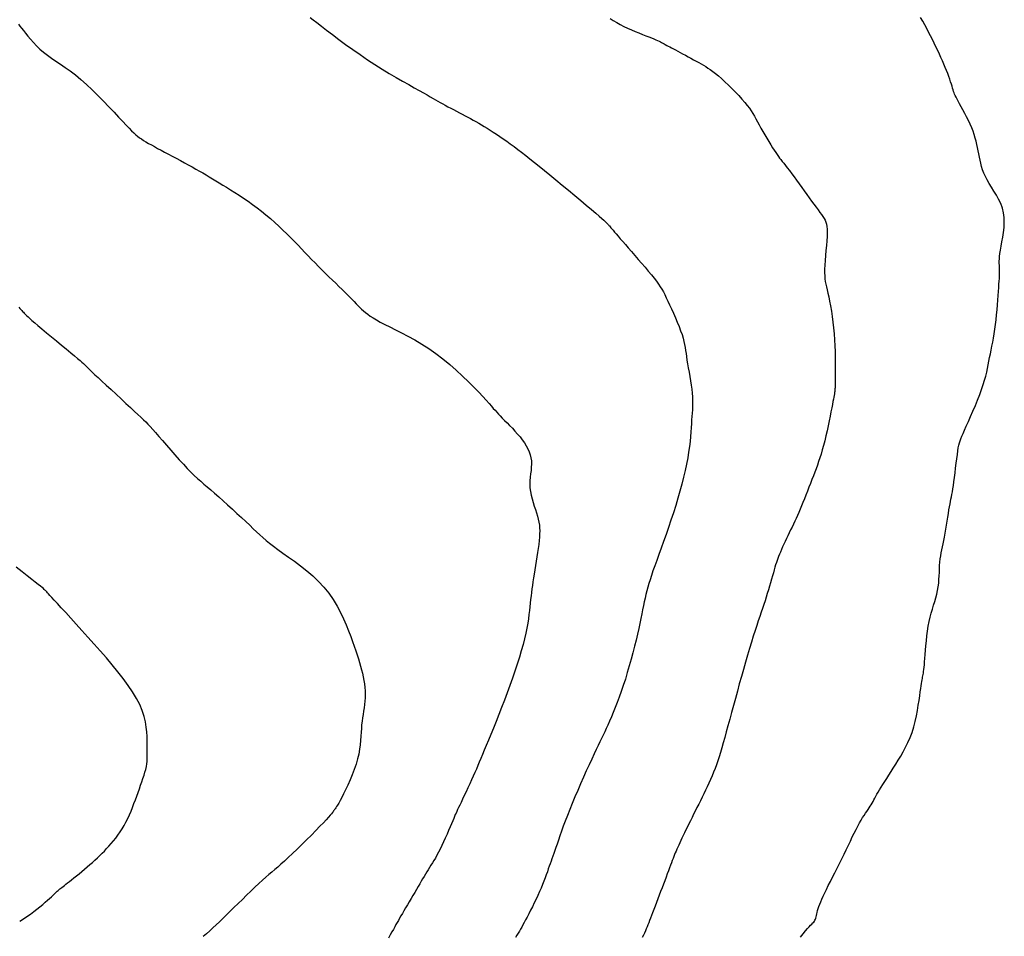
# Model space of a CAD drawing. Header units: millimetres. Extents: x 32690613 to 32693367, y 5343692 to 5344708.
# Tile 20 of 256: x 32692280 to 32692297, y 5343756 to 5343772. Entities that reach past the tile are written whole.
import ezdxf

# ---------------------------------------------------------------- set-up
doc = ezdxf.new("R2010")
doc.units = ezdxf.units.MM
doc.header["$LTSCALE"] = 20
for name, color, linetype in [('02-DGM_HL_495.50', 152, 'Continuous'), ('02-DGM_HL_496.00', 162, 'Continuous'), ('02-DGM_HL_496.50', 172, 'Continuous'), ('02-DGM_HL_497.00', 182, 'Continuous'), ('02-DGM_HL_497.50', 192, 'Continuous'), ('02-DGM_HL_498.00', 202, 'Continuous')]:
    doc.layers.add(name, color=color, linetype=linetype)

msp = doc.modelspace()

# ---------------------------------------------------------------- linework, layer by layer
at = {"layer": '02-DGM_HL_495.50', "elevation": 495.5, "flags": 128}
msp.add_lwpolyline([(32692293.384, 5343756.199), (32692293.429, 5343756.257), (32692293.469, 5343756.306), (32692293.503, 5343756.346), (32692293.533, 5343756.378), (32692293.559, 5343756.403), (32692293.58, 5343756.424), (32692293.598, 5343756.442), (32692293.613, 5343756.458), (32692293.625, 5343756.474), (32692293.635, 5343756.49), (32692293.642, 5343756.508), (32692293.649, 5343756.528), (32692293.655, 5343756.549), (32692293.66, 5343756.573), (32692293.666, 5343756.598), (32692293.673, 5343756.626), (32692293.681, 5343756.657), (32692293.691, 5343756.69), (32692293.704, 5343756.726), (32692293.719, 5343756.765), (32692293.736, 5343756.808), (32692293.756, 5343756.855), (32692293.779, 5343756.907), (32692293.805, 5343756.963), (32692293.834, 5343757.024), (32692293.866, 5343757.09), (32692293.901, 5343757.161), (32692293.939, 5343757.235), (32692293.978, 5343757.312), (32692294.018, 5343757.391), (32692294.058, 5343757.472), (32692294.098, 5343757.552), (32692294.137, 5343757.631), (32692294.175, 5343757.71), (32692294.212, 5343757.786), (32692294.247, 5343757.859), (32692294.281, 5343757.93), (32692294.313, 5343757.997), (32692294.345, 5343758.06), (32692294.375, 5343758.119), (32692294.404, 5343758.172), (32692294.431, 5343758.221), (32692294.458, 5343758.265), (32692294.483, 5343758.304), (32692294.508, 5343758.34), (32692294.53, 5343758.373), (32692294.552, 5343758.404), (32692294.572, 5343758.433), (32692294.59, 5343758.461), (32692294.607, 5343758.488), (32692294.623, 5343758.515), (32692294.639, 5343758.543), (32692294.654, 5343758.572), (32692294.671, 5343758.602), (32692294.688, 5343758.634), (32692294.707, 5343758.669), (32692294.729, 5343758.706), (32692294.753, 5343758.747), (32692294.78, 5343758.792), (32692294.809, 5343758.839), (32692294.841, 5343758.89), (32692294.875, 5343758.943), (32692294.911, 5343759), (32692294.95, 5343759.06), (32692294.99, 5343759.123), (32692295.032, 5343759.188), (32692295.075, 5343759.257), (32692295.119, 5343759.329), (32692295.162, 5343759.404), (32692295.203, 5343759.482), (32692295.243, 5343759.564), (32692295.279, 5343759.65), (32692295.313, 5343759.74), (32692295.342, 5343759.833), (32692295.367, 5343759.928), (32692295.388, 5343760.024), (32692295.406, 5343760.118), (32692295.422, 5343760.208), (32692295.435, 5343760.293), (32692295.446, 5343760.371), (32692295.456, 5343760.439), (32692295.464, 5343760.497), (32692295.471, 5343760.544), (32692295.478, 5343760.584), (32692295.483, 5343760.617), (32692295.489, 5343760.646), (32692295.493, 5343760.671), (32692295.497, 5343760.693), (32692295.501, 5343760.716), (32692295.506, 5343760.74), (32692295.51, 5343760.766), (32692295.514, 5343760.795), (32692295.518, 5343760.828), (32692295.522, 5343760.866), (32692295.527, 5343760.91), (32692295.531, 5343760.961), (32692295.536, 5343761.019), (32692295.541, 5343761.086), (32692295.547, 5343761.16), (32692295.553, 5343761.239), (32692295.561, 5343761.322), (32692295.57, 5343761.407), (32692295.581, 5343761.492), (32692295.594, 5343761.575), (32692295.609, 5343761.656), (32692295.626, 5343761.732), (32692295.646, 5343761.804), (32692295.666, 5343761.873), (32692295.687, 5343761.939), (32692295.707, 5343762.004), (32692295.726, 5343762.067), (32692295.743, 5343762.129), (32692295.756, 5343762.192), (32692295.767, 5343762.255), (32692295.774, 5343762.319), (32692295.779, 5343762.383), (32692295.783, 5343762.446), (32692295.786, 5343762.508), (32692295.788, 5343762.569), (32692295.791, 5343762.629), (32692295.796, 5343762.685), (32692295.802, 5343762.74), (32692295.809, 5343762.792), (32692295.818, 5343762.843), (32692295.829, 5343762.895), (32692295.84, 5343762.947), (32692295.851, 5343763.001), (32692295.863, 5343763.059), (32692295.876, 5343763.119), (32692295.887, 5343763.184), (32692295.899, 5343763.253), (32692295.91, 5343763.323), (32692295.921, 5343763.393), (32692295.932, 5343763.461), (32692295.942, 5343763.527), (32692295.952, 5343763.588), (32692295.961, 5343763.644), (32692295.97, 5343763.692), (32692295.978, 5343763.736), (32692295.986, 5343763.776), (32692295.994, 5343763.815), (32692296.002, 5343763.856), (32692296.011, 5343763.9), (32692296.019, 5343763.95), (32692296.028, 5343764.009), (32692296.037, 5343764.076), (32692296.047, 5343764.151), (32692296.057, 5343764.231), (32692296.067, 5343764.313), (32692296.077, 5343764.395), (32692296.087, 5343764.473), (32692296.097, 5343764.545), (32692296.106, 5343764.608), (32692296.114, 5343764.662), (32692296.122, 5343764.706), (32692296.132, 5343764.746), (32692296.143, 5343764.783), (32692296.157, 5343764.82), (32692296.174, 5343764.862), (32692296.195, 5343764.91), (32692296.221, 5343764.968), (32692296.252, 5343765.037), (32692296.288, 5343765.117), (32692296.327, 5343765.205), (32692296.367, 5343765.298), (32692296.408, 5343765.393), (32692296.447, 5343765.489), (32692296.484, 5343765.583), (32692296.517, 5343765.673), (32692296.545, 5343765.755), (32692296.568, 5343765.832), (32692296.588, 5343765.904), (32692296.605, 5343765.972), (32692296.619, 5343766.037), (32692296.632, 5343766.1), (32692296.643, 5343766.162), (32692296.655, 5343766.224), (32692296.668, 5343766.288), (32692296.681, 5343766.353), (32692296.694, 5343766.421), (32692296.708, 5343766.49), (32692296.721, 5343766.562), (32692296.734, 5343766.636), (32692296.746, 5343766.713), (32692296.757, 5343766.794), (32692296.767, 5343766.877), (32692296.776, 5343766.963), (32692296.785, 5343767.049), (32692296.792, 5343767.134), (32692296.798, 5343767.217), (32692296.804, 5343767.296), (32692296.809, 5343767.369), (32692296.814, 5343767.436), (32692296.817, 5343767.494), (32692296.821, 5343767.546), (32692296.823, 5343767.591), (32692296.825, 5343767.631), (32692296.827, 5343767.667), (32692296.827, 5343767.7), (32692296.827, 5343767.73), (32692296.827, 5343767.76), (32692296.825, 5343767.79), (32692296.824, 5343767.82), (32692296.822, 5343767.853), (32692296.822, 5343767.889), (32692296.823, 5343767.929), (32692296.826, 5343767.974), (32692296.832, 5343768.025), (32692296.841, 5343768.084), (32692296.853, 5343768.151), (32692296.867, 5343768.225), (32692296.882, 5343768.304), (32692296.895, 5343768.388), (32692296.904, 5343768.473), (32692296.909, 5343768.56), (32692296.907, 5343768.646), (32692296.896, 5343768.73), (32692296.875, 5343768.811), (32692296.847, 5343768.889), (32692296.811, 5343768.963), (32692296.772, 5343769.035), (32692296.73, 5343769.103), (32692296.688, 5343769.17), (32692296.648, 5343769.234), (32692296.612, 5343769.296), (32692296.581, 5343769.357), (32692296.556, 5343769.415), (32692296.534, 5343769.473), (32692296.516, 5343769.529), (32692296.502, 5343769.585), (32692296.489, 5343769.639), (32692296.478, 5343769.693), (32692296.468, 5343769.748), (32692296.457, 5343769.802), (32692296.446, 5343769.856), (32692296.435, 5343769.911), (32692296.421, 5343769.966), (32692296.406, 5343770.022), (32692296.389, 5343770.08), (32692296.369, 5343770.139), (32692296.345, 5343770.2), (32692296.318, 5343770.262), (32692296.288, 5343770.325), (32692296.257, 5343770.388), (32692296.225, 5343770.449), (32692296.193, 5343770.508), (32692296.163, 5343770.563), (32692296.135, 5343770.613), (32692296.111, 5343770.658), (32692296.091, 5343770.695), (32692296.074, 5343770.728), (32692296.061, 5343770.756), (32692296.05, 5343770.781), (32692296.041, 5343770.805), (32692296.033, 5343770.829), (32692296.024, 5343770.855), (32692296.015, 5343770.884), (32692296.005, 5343770.917), (32692295.993, 5343770.954), (32692295.98, 5343770.995), (32692295.965, 5343771.04), (32692295.949, 5343771.087), (32692295.931, 5343771.137), (32692295.911, 5343771.189), (32692295.889, 5343771.244), (32692295.866, 5343771.299), (32692295.84, 5343771.357), (32692295.814, 5343771.415), (32692295.786, 5343771.475), (32692295.757, 5343771.536), (32692295.727, 5343771.598), (32692295.696, 5343771.661), (32692295.665, 5343771.724), (32692295.633, 5343771.788), (32692295.601, 5343771.852), (32692295.568, 5343771.917), (32692295.534, 5343771.981), (32692295.499, 5343772.045), (32692295.462, 5343772.109)], dxfattribs=at)
at = {"layer": '02-DGM_HL_496.00', "elevation": 496, "flags": 128}
msp.add_lwpolyline([(32692290.091, 5343772.09), (32692290.147, 5343772.055), (32692290.206, 5343772.02), (32692290.266, 5343771.986), (32692290.329, 5343771.954), (32692290.394, 5343771.922), (32692290.46, 5343771.893), (32692290.525, 5343771.865), (32692290.589, 5343771.839), (32692290.651, 5343771.815), (32692290.709, 5343771.792), (32692290.762, 5343771.771), (32692290.81, 5343771.753), (32692290.85, 5343771.736), (32692290.885, 5343771.721), (32692290.914, 5343771.708), (32692290.94, 5343771.695), (32692290.963, 5343771.684), (32692290.984, 5343771.672), (32692291.004, 5343771.661), (32692291.025, 5343771.65), (32692291.047, 5343771.638), (32692291.071, 5343771.625), (32692291.096, 5343771.611), (32692291.124, 5343771.597), (32692291.154, 5343771.581), (32692291.187, 5343771.563), (32692291.223, 5343771.545), (32692291.261, 5343771.524), (32692291.303, 5343771.501), (32692291.347, 5343771.478), (32692291.394, 5343771.453), (32692291.441, 5343771.427), (32692291.488, 5343771.401), (32692291.535, 5343771.375), (32692291.581, 5343771.35), (32692291.624, 5343771.326), (32692291.666, 5343771.303), (32692291.706, 5343771.281), (32692291.745, 5343771.258), (32692291.784, 5343771.233), (32692291.825, 5343771.206), (32692291.867, 5343771.175), (32692291.913, 5343771.139), (32692291.964, 5343771.098), (32692292.018, 5343771.05), (32692292.077, 5343770.996), (32692292.138, 5343770.939), (32692292.199, 5343770.878), (32692292.259, 5343770.817), (32692292.318, 5343770.756), (32692292.372, 5343770.696), (32692292.421, 5343770.639), (32692292.463, 5343770.587), (32692292.5, 5343770.537), (32692292.532, 5343770.49), (32692292.561, 5343770.444), (32692292.588, 5343770.398), (32692292.614, 5343770.351), (32692292.641, 5343770.303), (32692292.669, 5343770.251), (32692292.7, 5343770.195), (32692292.733, 5343770.137), (32692292.767, 5343770.078), (32692292.802, 5343770.019), (32692292.836, 5343769.961), (32692292.869, 5343769.905), (32692292.901, 5343769.854), (32692292.93, 5343769.809), (32692292.956, 5343769.769), (32692292.98, 5343769.735), (32692293.003, 5343769.705), (32692293.024, 5343769.676), (32692293.047, 5343769.648), (32692293.07, 5343769.618), (32692293.096, 5343769.586), (32692293.125, 5343769.549), (32692293.157, 5343769.506), (32692293.193, 5343769.458), (32692293.232, 5343769.405), (32692293.274, 5343769.349), (32692293.317, 5343769.29), (32692293.361, 5343769.229), (32692293.405, 5343769.168), (32692293.45, 5343769.107), (32692293.493, 5343769.047), (32692293.536, 5343768.988), (32692293.577, 5343768.931), (32692293.616, 5343768.877), (32692293.653, 5343768.826), (32692293.688, 5343768.779), (32692293.719, 5343768.735), (32692293.747, 5343768.696), (32692293.772, 5343768.662), (32692293.793, 5343768.63), (32692293.81, 5343768.6), (32692293.824, 5343768.568), (32692293.835, 5343768.534), (32692293.842, 5343768.493), (32692293.846, 5343768.446), (32692293.846, 5343768.389), (32692293.844, 5343768.321), (32692293.839, 5343768.244), (32692293.832, 5343768.161), (32692293.825, 5343768.075), (32692293.817, 5343767.988), (32692293.81, 5343767.903), (32692293.805, 5343767.824), (32692293.801, 5343767.752), (32692293.801, 5343767.689), (32692293.803, 5343767.635), (32692293.807, 5343767.586), (32692293.814, 5343767.54), (32692293.823, 5343767.494), (32692293.833, 5343767.447), (32692293.845, 5343767.396), (32692293.859, 5343767.338), (32692293.873, 5343767.272), (32692293.888, 5343767.197), (32692293.903, 5343767.116), (32692293.918, 5343767.028), (32692293.932, 5343766.935), (32692293.945, 5343766.838), (32692293.957, 5343766.738), (32692293.966, 5343766.635), (32692293.974, 5343766.532), (32692293.979, 5343766.429), (32692293.983, 5343766.327), (32692293.985, 5343766.23), (32692293.986, 5343766.137), (32692293.986, 5343766.051), (32692293.986, 5343765.973), (32692293.985, 5343765.905), (32692293.985, 5343765.848), (32692293.984, 5343765.801), (32692293.984, 5343765.762), (32692293.983, 5343765.73), (32692293.982, 5343765.703), (32692293.981, 5343765.68), (32692293.979, 5343765.659), (32692293.977, 5343765.639), (32692293.974, 5343765.618), (32692293.971, 5343765.595), (32692293.966, 5343765.569), (32692293.961, 5343765.539), (32692293.954, 5343765.503), (32692293.946, 5343765.461), (32692293.936, 5343765.412), (32692293.925, 5343765.353), (32692293.912, 5343765.286), (32692293.896, 5343765.21), (32692293.88, 5343765.129), (32692293.862, 5343765.043), (32692293.843, 5343764.956), (32692293.824, 5343764.869), (32692293.803, 5343764.783), (32692293.783, 5343764.702), (32692293.762, 5343764.626), (32692293.741, 5343764.555), (32692293.72, 5343764.488), (32692293.698, 5343764.424), (32692293.676, 5343764.362), (32692293.654, 5343764.3), (32692293.631, 5343764.239), (32692293.607, 5343764.176), (32692293.582, 5343764.112), (32692293.557, 5343764.046), (32692293.531, 5343763.979), (32692293.505, 5343763.912), (32692293.479, 5343763.846), (32692293.453, 5343763.781), (32692293.427, 5343763.718), (32692293.402, 5343763.657), (32692293.378, 5343763.599), (32692293.354, 5343763.544), (32692293.33, 5343763.492), (32692293.307, 5343763.441), (32692293.284, 5343763.391), (32692293.261, 5343763.341), (32692293.238, 5343763.292), (32692293.214, 5343763.243), (32692293.191, 5343763.193), (32692293.167, 5343763.142), (32692293.143, 5343763.092), (32692293.12, 5343763.042), (32692293.097, 5343762.994), (32692293.076, 5343762.947), (32692293.056, 5343762.902), (32692293.037, 5343762.86), (32692293.021, 5343762.821), (32692293.006, 5343762.784), (32692292.992, 5343762.749), (32692292.979, 5343762.713), (32692292.967, 5343762.676), (32692292.954, 5343762.638), (32692292.942, 5343762.597), (32692292.929, 5343762.551), (32692292.915, 5343762.501), (32692292.899, 5343762.447), (32692292.883, 5343762.39), (32692292.867, 5343762.329), (32692292.849, 5343762.267), (32692292.83, 5343762.204), (32692292.811, 5343762.14), (32692292.791, 5343762.076), (32692292.771, 5343762.013), (32692292.75, 5343761.95), (32692292.727, 5343761.885), (32692292.704, 5343761.818), (32692292.68, 5343761.747), (32692292.654, 5343761.672), (32692292.627, 5343761.59), (32692292.598, 5343761.501), (32692292.567, 5343761.404), (32692292.535, 5343761.3), (32692292.502, 5343761.189), (32692292.468, 5343761.074), (32692292.433, 5343760.954), (32692292.398, 5343760.83), (32692292.362, 5343760.705), (32692292.327, 5343760.579), (32692292.293, 5343760.453), (32692292.258, 5343760.327), (32692292.225, 5343760.204), (32692292.193, 5343760.083), (32692292.161, 5343759.967), (32692292.131, 5343759.855), (32692292.102, 5343759.748), (32692292.075, 5343759.649), (32692292.049, 5343759.557), (32692292.025, 5343759.471), (32692292.001, 5343759.392), (32692291.978, 5343759.317), (32692291.955, 5343759.246), (32692291.932, 5343759.179), (32692291.908, 5343759.114), (32692291.883, 5343759.05), (32692291.857, 5343758.986), (32692291.83, 5343758.923), (32692291.802, 5343758.861), (32692291.773, 5343758.799), (32692291.744, 5343758.738), (32692291.714, 5343758.677), (32692291.684, 5343758.616), (32692291.654, 5343758.556), (32692291.624, 5343758.496), (32692291.594, 5343758.437), (32692291.565, 5343758.379), (32692291.537, 5343758.322), (32692291.509, 5343758.265), (32692291.481, 5343758.21), (32692291.455, 5343758.156), (32692291.429, 5343758.103), (32692291.404, 5343758.052), (32692291.38, 5343758.003), (32692291.357, 5343757.956), (32692291.335, 5343757.91), (32692291.315, 5343757.867), (32692291.296, 5343757.826), (32692291.278, 5343757.787), (32692291.262, 5343757.751), (32692291.246, 5343757.717), (32692291.233, 5343757.686), (32692291.219, 5343757.655), (32692291.207, 5343757.624), (32692291.194, 5343757.593), (32692291.181, 5343757.56), (32692291.167, 5343757.524), (32692291.152, 5343757.485), (32692291.136, 5343757.442), (32692291.118, 5343757.394), (32692291.1, 5343757.344), (32692291.08, 5343757.29), (32692291.059, 5343757.233), (32692291.037, 5343757.174), (32692291.014, 5343757.112), (32692290.99, 5343757.05), (32692290.966, 5343756.986), (32692290.941, 5343756.921), (32692290.917, 5343756.857), (32692290.893, 5343756.794), (32692290.869, 5343756.733), (32692290.847, 5343756.675), (32692290.826, 5343756.62), (32692290.807, 5343756.57), (32692290.79, 5343756.524), (32692290.774, 5343756.483), (32692290.76, 5343756.444), (32692290.746, 5343756.408), (32692290.732, 5343756.374), (32692290.718, 5343756.339), (32692290.703, 5343756.305), (32692290.686, 5343756.268), (32692290.667, 5343756.23), (32692290.647, 5343756.19)], dxfattribs=at)
at = {"layer": '02-DGM_HL_496.50', "elevation": 496.5, "flags": 128}
msp.add_lwpolyline([(32692284.908, 5343772.105), (32692284.958, 5343772.067), (32692285.022, 5343772.018), (32692285.099, 5343771.958), (32692285.189, 5343771.889), (32692285.29, 5343771.812), (32692285.401, 5343771.729), (32692285.518, 5343771.642), (32692285.641, 5343771.553), (32692285.768, 5343771.464), (32692285.896, 5343771.377), (32692286.024, 5343771.294), (32692286.15, 5343771.214), (32692286.274, 5343771.139), (32692286.392, 5343771.069), (32692286.505, 5343771.005), (32692286.61, 5343770.945), (32692286.706, 5343770.891), (32692286.791, 5343770.844), (32692286.864, 5343770.802), (32692286.928, 5343770.767), (32692286.982, 5343770.735), (32692287.031, 5343770.707), (32692287.075, 5343770.682), (32692287.116, 5343770.659), (32692287.156, 5343770.636), (32692287.198, 5343770.613), (32692287.242, 5343770.589), (32692287.288, 5343770.564), (32692287.336, 5343770.539), (32692287.386, 5343770.513), (32692287.436, 5343770.486), (32692287.487, 5343770.46), (32692287.537, 5343770.434), (32692287.586, 5343770.408), (32692287.634, 5343770.383), (32692287.681, 5343770.357), (32692287.727, 5343770.332), (32692287.773, 5343770.306), (32692287.82, 5343770.28), (32692287.867, 5343770.252), (32692287.915, 5343770.224), (32692287.965, 5343770.193), (32692288.017, 5343770.16), (32692288.071, 5343770.125), (32692288.127, 5343770.088), (32692288.185, 5343770.05), (32692288.244, 5343770.009), (32692288.305, 5343769.966), (32692288.367, 5343769.921), (32692288.431, 5343769.875), (32692288.496, 5343769.826), (32692288.563, 5343769.775), (32692288.633, 5343769.721), (32692288.707, 5343769.663), (32692288.785, 5343769.601), (32692288.868, 5343769.534), (32692288.957, 5343769.462), (32692289.053, 5343769.383), (32692289.156, 5343769.298), (32692289.263, 5343769.209), (32692289.372, 5343769.118), (32692289.48, 5343769.028), (32692289.584, 5343768.941), (32692289.681, 5343768.859), (32692289.768, 5343768.785), (32692289.843, 5343768.722), (32692289.902, 5343768.671), (32692289.949, 5343768.631), (32692289.983, 5343768.6), (32692290.008, 5343768.578), (32692290.025, 5343768.562), (32692290.036, 5343768.551), (32692290.043, 5343768.544), (32692290.048, 5343768.538), (32692290.053, 5343768.532), (32692290.058, 5343768.526), (32692290.064, 5343768.519), (32692290.071, 5343768.511), (32692290.08, 5343768.5), (32692290.092, 5343768.487), (32692290.106, 5343768.47), (32692290.123, 5343768.45), (32692290.144, 5343768.425), (32692290.169, 5343768.396), (32692290.198, 5343768.362), (32692290.231, 5343768.323), (32692290.269, 5343768.28), (32692290.31, 5343768.232), (32692290.356, 5343768.179), (32692290.406, 5343768.121), (32692290.461, 5343768.058), (32692290.519, 5343767.992), (32692290.578, 5343767.923), (32692290.638, 5343767.854), (32692290.697, 5343767.785), (32692290.753, 5343767.718), (32692290.806, 5343767.655), (32692290.853, 5343767.596), (32692290.894, 5343767.543), (32692290.929, 5343767.495), (32692290.96, 5343767.45), (32692290.987, 5343767.405), (32692291.013, 5343767.36), (32692291.038, 5343767.312), (32692291.064, 5343767.26), (32692291.092, 5343767.202), (32692291.122, 5343767.137), (32692291.155, 5343767.067), (32692291.188, 5343766.992), (32692291.222, 5343766.914), (32692291.254, 5343766.837), (32692291.285, 5343766.761), (32692291.312, 5343766.688), (32692291.336, 5343766.62), (32692291.355, 5343766.558), (32692291.37, 5343766.502), (32692291.381, 5343766.449), (32692291.391, 5343766.398), (32692291.399, 5343766.347), (32692291.406, 5343766.295), (32692291.414, 5343766.24), (32692291.422, 5343766.181), (32692291.433, 5343766.116), (32692291.445, 5343766.046), (32692291.458, 5343765.973), (32692291.471, 5343765.898), (32692291.484, 5343765.823), (32692291.495, 5343765.748), (32692291.505, 5343765.676), (32692291.513, 5343765.608), (32692291.517, 5343765.545), (32692291.52, 5343765.485), (32692291.52, 5343765.429), (32692291.518, 5343765.374), (32692291.515, 5343765.319), (32692291.511, 5343765.264), (32692291.507, 5343765.206), (32692291.502, 5343765.145), (32692291.498, 5343765.08), (32692291.494, 5343765.011), (32692291.488, 5343764.936), (32692291.482, 5343764.857), (32692291.474, 5343764.773), (32692291.463, 5343764.683), (32692291.45, 5343764.588), (32692291.434, 5343764.487), (32692291.414, 5343764.381), (32692291.39, 5343764.27), (32692291.363, 5343764.154), (32692291.333, 5343764.035), (32692291.3, 5343763.913), (32692291.264, 5343763.789), (32692291.227, 5343763.663), (32692291.187, 5343763.537), (32692291.145, 5343763.41), (32692291.103, 5343763.285), (32692291.06, 5343763.161), (32692291.017, 5343763.041), (32692290.975, 5343762.926), (32692290.936, 5343762.816), (32692290.898, 5343762.714), (32692290.864, 5343762.619), (32692290.834, 5343762.532), (32692290.807, 5343762.454), (32692290.784, 5343762.381), (32692290.763, 5343762.314), (32692290.744, 5343762.25), (32692290.727, 5343762.188), (32692290.711, 5343762.126), (32692290.697, 5343762.064), (32692290.683, 5343762), (32692290.669, 5343761.933), (32692290.655, 5343761.862), (32692290.64, 5343761.788), (32692290.624, 5343761.709), (32692290.607, 5343761.625), (32692290.587, 5343761.535), (32692290.566, 5343761.439), (32692290.542, 5343761.337), (32692290.515, 5343761.229), (32692290.486, 5343761.118), (32692290.455, 5343761.004), (32692290.423, 5343760.889), (32692290.39, 5343760.774), (32692290.356, 5343760.662), (32692290.321, 5343760.553), (32692290.286, 5343760.449), (32692290.251, 5343760.35), (32692290.216, 5343760.256), (32692290.182, 5343760.167), (32692290.148, 5343760.084), (32692290.115, 5343760.006), (32692290.084, 5343759.933), (32692290.055, 5343759.867), (32692290.027, 5343759.806), (32692290, 5343759.748), (32692289.973, 5343759.693), (32692289.946, 5343759.636), (32692289.917, 5343759.578), (32692289.886, 5343759.515), (32692289.853, 5343759.445), (32692289.815, 5343759.366), (32692289.774, 5343759.277), (32692289.728, 5343759.179), (32692289.681, 5343759.074), (32692289.631, 5343758.964), (32692289.581, 5343758.851), (32692289.532, 5343758.736), (32692289.483, 5343758.623), (32692289.437, 5343758.511), (32692289.394, 5343758.405), (32692289.354, 5343758.303), (32692289.317, 5343758.206), (32692289.283, 5343758.114), (32692289.252, 5343758.028), (32692289.224, 5343757.949), (32692289.198, 5343757.875), (32692289.175, 5343757.808), (32692289.154, 5343757.748), (32692289.135, 5343757.694), (32692289.117, 5343757.644), (32692289.101, 5343757.598), (32692289.086, 5343757.553), (32692289.071, 5343757.51), (32692289.056, 5343757.467), (32692289.04, 5343757.422), (32692289.024, 5343757.376), (32692289.007, 5343757.327), (32692288.988, 5343757.275), (32692288.968, 5343757.221), (32692288.947, 5343757.165), (32692288.924, 5343757.107), (32692288.899, 5343757.047), (32692288.872, 5343756.984), (32692288.843, 5343756.919), (32692288.812, 5343756.854), (32692288.781, 5343756.788), (32692288.749, 5343756.723), (32692288.718, 5343756.661), (32692288.687, 5343756.601), (32692288.658, 5343756.545), (32692288.632, 5343756.494), (32692288.608, 5343756.449), (32692288.586, 5343756.408), (32692288.565, 5343756.371), (32692288.545, 5343756.336), (32692288.524, 5343756.302), (32692288.503, 5343756.267), (32692288.479, 5343756.23), (32692288.454, 5343756.19)], dxfattribs=at)
at = {"layer": '02-DGM_HL_497.00', "elevation": 497, "flags": 128}
msp.add_lwpolyline([(32692279.86, 5343771.989), (32692279.885, 5343771.958), (32692279.914, 5343771.923), (32692279.947, 5343771.881), (32692279.984, 5343771.834), (32692280.025, 5343771.784), (32692280.071, 5343771.73), (32692280.121, 5343771.674), (32692280.175, 5343771.618), (32692280.233, 5343771.562), (32692280.296, 5343771.508), (32692280.362, 5343771.456), (32692280.433, 5343771.405), (32692280.508, 5343771.354), (32692280.587, 5343771.301), (32692280.669, 5343771.244), (32692280.756, 5343771.182), (32692280.846, 5343771.113), (32692280.94, 5343771.036), (32692281.038, 5343770.95), (32692281.137, 5343770.857), (32692281.236, 5343770.76), (32692281.333, 5343770.661), (32692281.427, 5343770.564), (32692281.514, 5343770.471), (32692281.594, 5343770.385), (32692281.665, 5343770.309), (32692281.725, 5343770.245), (32692281.776, 5343770.191), (32692281.819, 5343770.147), (32692281.856, 5343770.11), (32692281.89, 5343770.079), (32692281.922, 5343770.052), (32692281.954, 5343770.028), (32692281.988, 5343770.005), (32692282.025, 5343769.981), (32692282.066, 5343769.955), (32692282.111, 5343769.929), (32692282.16, 5343769.902), (32692282.212, 5343769.873), (32692282.268, 5343769.843), (32692282.327, 5343769.812), (32692282.389, 5343769.778), (32692282.454, 5343769.744), (32692282.522, 5343769.708), (32692282.591, 5343769.671), (32692282.661, 5343769.633), (32692282.731, 5343769.595), (32692282.799, 5343769.558), (32692282.866, 5343769.521), (32692282.93, 5343769.485), (32692282.991, 5343769.451), (32692283.049, 5343769.417), (32692283.105, 5343769.384), (32692283.161, 5343769.351), (32692283.217, 5343769.318), (32692283.274, 5343769.283), (32692283.333, 5343769.247), (32692283.395, 5343769.209), (32692283.461, 5343769.169), (32692283.531, 5343769.126), (32692283.603, 5343769.08), (32692283.678, 5343769.032), (32692283.754, 5343768.982), (32692283.831, 5343768.929), (32692283.909, 5343768.873), (32692283.988, 5343768.815), (32692284.065, 5343768.754), (32692284.142, 5343768.691), (32692284.218, 5343768.627), (32692284.292, 5343768.561), (32692284.365, 5343768.495), (32692284.436, 5343768.428), (32692284.504, 5343768.362), (32692284.571, 5343768.296), (32692284.635, 5343768.231), (32692284.696, 5343768.168), (32692284.756, 5343768.105), (32692284.815, 5343768.043), (32692284.873, 5343767.982), (32692284.931, 5343767.921), (32692284.99, 5343767.86), (32692285.049, 5343767.8), (32692285.109, 5343767.74), (32692285.17, 5343767.68), (32692285.23, 5343767.622), (32692285.29, 5343767.564), (32692285.348, 5343767.508), (32692285.404, 5343767.454), (32692285.457, 5343767.403), (32692285.506, 5343767.355), (32692285.551, 5343767.31), (32692285.592, 5343767.267), (32692285.63, 5343767.228), (32692285.666, 5343767.191), (32692285.699, 5343767.156), (32692285.732, 5343767.123), (32692285.764, 5343767.091), (32692285.796, 5343767.06), (32692285.829, 5343767.031), (32692285.864, 5343767.001), (32692285.903, 5343766.972), (32692285.946, 5343766.941), (32692285.996, 5343766.909), (32692286.053, 5343766.875), (32692286.119, 5343766.838), (32692286.195, 5343766.798), (32692286.282, 5343766.754), (32692286.379, 5343766.705), (32692286.484, 5343766.652), (32692286.596, 5343766.593), (32692286.713, 5343766.529), (32692286.834, 5343766.458), (32692286.956, 5343766.38), (32692287.079, 5343766.295), (32692287.2, 5343766.202), (32692287.319, 5343766.105), (32692287.433, 5343766.004), (32692287.542, 5343765.903), (32692287.644, 5343765.805), (32692287.737, 5343765.711), (32692287.82, 5343765.625), (32692287.892, 5343765.548), (32692287.951, 5343765.484), (32692287.999, 5343765.43), (32692288.039, 5343765.384), (32692288.073, 5343765.345), (32692288.103, 5343765.311), (32692288.131, 5343765.278), (32692288.16, 5343765.246), (32692288.191, 5343765.213), (32692288.227, 5343765.176), (32692288.267, 5343765.135), (32692288.31, 5343765.092), (32692288.355, 5343765.047), (32692288.402, 5343765), (32692288.447, 5343764.951), (32692288.492, 5343764.901), (32692288.535, 5343764.851), (32692288.574, 5343764.8), (32692288.61, 5343764.749), (32692288.642, 5343764.698), (32692288.669, 5343764.647), (32692288.692, 5343764.595), (32692288.711, 5343764.542), (32692288.724, 5343764.489), (32692288.731, 5343764.435), (32692288.733, 5343764.38), (32692288.73, 5343764.325), (32692288.725, 5343764.268), (32692288.718, 5343764.211), (32692288.711, 5343764.152), (32692288.705, 5343764.093), (32692288.703, 5343764.032), (32692288.706, 5343763.97), (32692288.713, 5343763.908), (32692288.726, 5343763.844), (32692288.742, 5343763.78), (32692288.761, 5343763.717), (32692288.781, 5343763.655), (32692288.802, 5343763.595), (32692288.821, 5343763.536), (32692288.838, 5343763.48), (32692288.851, 5343763.427), (32692288.862, 5343763.376), (32692288.869, 5343763.327), (32692288.874, 5343763.277), (32692288.875, 5343763.226), (32692288.874, 5343763.173), (32692288.871, 5343763.117), (32692288.866, 5343763.057), (32692288.858, 5343762.991), (32692288.849, 5343762.922), (32692288.838, 5343762.849), (32692288.827, 5343762.775), (32692288.814, 5343762.699), (32692288.802, 5343762.624), (32692288.79, 5343762.55), (32692288.779, 5343762.479), (32692288.768, 5343762.411), (32692288.758, 5343762.345), (32692288.749, 5343762.282), (32692288.74, 5343762.22), (32692288.732, 5343762.159), (32692288.725, 5343762.099), (32692288.718, 5343762.038), (32692288.711, 5343761.976), (32692288.704, 5343761.912), (32692288.697, 5343761.846), (32692288.689, 5343761.777), (32692288.679, 5343761.704), (32692288.667, 5343761.626), (32692288.653, 5343761.543), (32692288.635, 5343761.455), (32692288.613, 5343761.36), (32692288.587, 5343761.259), (32692288.557, 5343761.151), (32692288.523, 5343761.038), (32692288.486, 5343760.92), (32692288.445, 5343760.799), (32692288.403, 5343760.675), (32692288.358, 5343760.549), (32692288.312, 5343760.422), (32692288.264, 5343760.295), (32692288.216, 5343760.17), (32692288.167, 5343760.047), (32692288.12, 5343759.927), (32692288.074, 5343759.813), (32692288.03, 5343759.705), (32692287.988, 5343759.604), (32692287.95, 5343759.512), (32692287.916, 5343759.429), (32692287.886, 5343759.355), (32692287.858, 5343759.287), (32692287.831, 5343759.224), (32692287.806, 5343759.164), (32692287.78, 5343759.105), (32692287.754, 5343759.046), (32692287.726, 5343758.984), (32692287.697, 5343758.918), (32692287.665, 5343758.85), (32692287.634, 5343758.781), (32692287.602, 5343758.713), (32692287.571, 5343758.647), (32692287.542, 5343758.585), (32692287.515, 5343758.529), (32692287.492, 5343758.479), (32692287.472, 5343758.438), (32692287.456, 5343758.403), (32692287.441, 5343758.373), (32692287.428, 5343758.344), (32692287.416, 5343758.316), (32692287.402, 5343758.286), (32692287.388, 5343758.251), (32692287.37, 5343758.21), (32692287.349, 5343758.16), (32692287.326, 5343758.104), (32692287.3, 5343758.043), (32692287.272, 5343757.978), (32692287.243, 5343757.912), (32692287.213, 5343757.846), (32692287.183, 5343757.781), (32692287.154, 5343757.72), (32692287.125, 5343757.665), (32692287.098, 5343757.613), (32692287.071, 5343757.566), (32692287.045, 5343757.522), (32692287.02, 5343757.48), (32692286.995, 5343757.44), (32692286.97, 5343757.402), (32692286.946, 5343757.364), (32692286.923, 5343757.325), (32692286.899, 5343757.286), (32692286.875, 5343757.247), (32692286.851, 5343757.206), (32692286.826, 5343757.163), (32692286.8, 5343757.119), (32692286.772, 5343757.072), (32692286.744, 5343757.024), (32692286.714, 5343756.972), (32692286.683, 5343756.919), (32692286.651, 5343756.864), (32692286.619, 5343756.809), (32692286.588, 5343756.756), (32692286.557, 5343756.703), (32692286.528, 5343756.653), (32692286.501, 5343756.607), (32692286.476, 5343756.564), (32692286.453, 5343756.525), (32692286.432, 5343756.487), (32692286.411, 5343756.451), (32692286.389, 5343756.413), (32692286.367, 5343756.374), (32692286.344, 5343756.332), (32692286.318, 5343756.286), (32692286.29, 5343756.235), (32692286.26, 5343756.18)], dxfattribs=at)
at = {"layer": '02-DGM_HL_497.50', "elevation": 497.5, "flags": 128}
msp.add_lwpolyline([(32692279.866, 5343767.097), (32692279.885, 5343767.073), (32692279.903, 5343767.053), (32692279.918, 5343767.036), (32692279.933, 5343767.021), (32692279.946, 5343767.007), (32692279.959, 5343766.994), (32692279.972, 5343766.98), (32692279.987, 5343766.965), (32692280.006, 5343766.947), (32692280.029, 5343766.926), (32692280.058, 5343766.899), (32692280.095, 5343766.867), (32692280.142, 5343766.827), (32692280.199, 5343766.778), (32692280.268, 5343766.72), (32692280.347, 5343766.654), (32692280.431, 5343766.584), (32692280.518, 5343766.512), (32692280.605, 5343766.44), (32692280.688, 5343766.372), (32692280.765, 5343766.308), (32692280.831, 5343766.253), (32692280.885, 5343766.207), (32692280.928, 5343766.171), (32692280.96, 5343766.143), (32692280.985, 5343766.122), (32692281.003, 5343766.105), (32692281.016, 5343766.093), (32692281.026, 5343766.083), (32692281.034, 5343766.074), (32692281.042, 5343766.065), (32692281.053, 5343766.054), (32692281.066, 5343766.041), (32692281.085, 5343766.023), (32692281.109, 5343765.999), (32692281.142, 5343765.968), (32692281.185, 5343765.927), (32692281.239, 5343765.877), (32692281.305, 5343765.816), (32692281.38, 5343765.745), (32692281.463, 5343765.669), (32692281.549, 5343765.589), (32692281.635, 5343765.509), (32692281.72, 5343765.431), (32692281.798, 5343765.358), (32692281.868, 5343765.293), (32692281.928, 5343765.238), (32692281.978, 5343765.191), (32692282.022, 5343765.149), (32692282.062, 5343765.11), (32692282.101, 5343765.071), (32692282.14, 5343765.029), (32692282.183, 5343764.982), (32692282.232, 5343764.926), (32692282.289, 5343764.861), (32692282.353, 5343764.787), (32692282.422, 5343764.707), (32692282.494, 5343764.624), (32692282.568, 5343764.54), (32692282.642, 5343764.457), (32692282.713, 5343764.379), (32692282.781, 5343764.306), (32692282.843, 5343764.242), (32692282.902, 5343764.185), (32692282.958, 5343764.133), (32692283.013, 5343764.084), (32692283.068, 5343764.036), (32692283.126, 5343763.987), (32692283.187, 5343763.935), (32692283.252, 5343763.879), (32692283.324, 5343763.816), (32692283.4, 5343763.747), (32692283.479, 5343763.676), (32692283.56, 5343763.602), (32692283.64, 5343763.528), (32692283.718, 5343763.456), (32692283.792, 5343763.386), (32692283.86, 5343763.322), (32692283.922, 5343763.263), (32692283.979, 5343763.209), (32692284.033, 5343763.158), (32692284.087, 5343763.11), (32692284.143, 5343763.061), (32692284.203, 5343763.012), (32692284.27, 5343762.959), (32692284.347, 5343762.902), (32692284.434, 5343762.84), (32692284.53, 5343762.772), (32692284.633, 5343762.699), (32692284.739, 5343762.62), (32692284.846, 5343762.535), (32692284.951, 5343762.445), (32692285.051, 5343762.35), (32692285.145, 5343762.25), (32692285.229, 5343762.145), (32692285.304, 5343762.036), (32692285.37, 5343761.925), (32692285.43, 5343761.815), (32692285.482, 5343761.705), (32692285.528, 5343761.599), (32692285.57, 5343761.496), (32692285.607, 5343761.4), (32692285.64, 5343761.312), (32692285.669, 5343761.23), (32692285.696, 5343761.153), (32692285.72, 5343761.082), (32692285.742, 5343761.014), (32692285.761, 5343760.949), (32692285.778, 5343760.886), (32692285.794, 5343760.824), (32692285.809, 5343760.762), (32692285.822, 5343760.7), (32692285.834, 5343760.639), (32692285.843, 5343760.577), (32692285.85, 5343760.516), (32692285.855, 5343760.456), (32692285.857, 5343760.397), (32692285.857, 5343760.338), (32692285.853, 5343760.28), (32692285.847, 5343760.223), (32692285.839, 5343760.166), (32692285.83, 5343760.109), (32692285.821, 5343760.051), (32692285.811, 5343759.993), (32692285.803, 5343759.933), (32692285.796, 5343759.871), (32692285.791, 5343759.807), (32692285.787, 5343759.741), (32692285.783, 5343759.672), (32692285.778, 5343759.6), (32692285.771, 5343759.525), (32692285.76, 5343759.447), (32692285.746, 5343759.365), (32692285.725, 5343759.279), (32692285.699, 5343759.189), (32692285.667, 5343759.098), (32692285.632, 5343759.006), (32692285.595, 5343758.916), (32692285.556, 5343758.829), (32692285.519, 5343758.748), (32692285.483, 5343758.675), (32692285.451, 5343758.611), (32692285.423, 5343758.559), (32692285.4, 5343758.516), (32692285.381, 5343758.482), (32692285.364, 5343758.455), (32692285.351, 5343758.434), (32692285.339, 5343758.418), (32692285.329, 5343758.404), (32692285.321, 5343758.392), (32692285.312, 5343758.38), (32692285.303, 5343758.367), (32692285.29, 5343758.351), (32692285.274, 5343758.331), (32692285.252, 5343758.305), (32692285.222, 5343758.271), (32692285.183, 5343758.229), (32692285.134, 5343758.177), (32692285.074, 5343758.114), (32692285.004, 5343758.042), (32692284.927, 5343757.964), (32692284.845, 5343757.882), (32692284.762, 5343757.8), (32692284.68, 5343757.718), (32692284.6, 5343757.642), (32692284.527, 5343757.572), (32692284.461, 5343757.511), (32692284.401, 5343757.458), (32692284.347, 5343757.41), (32692284.295, 5343757.366), (32692284.244, 5343757.323), (32692284.193, 5343757.28), (32692284.14, 5343757.233), (32692284.082, 5343757.182), (32692284.019, 5343757.124), (32692283.951, 5343757.06), (32692283.88, 5343756.992), (32692283.807, 5343756.922), (32692283.733, 5343756.85), (32692283.659, 5343756.778), (32692283.588, 5343756.708), (32692283.519, 5343756.641), (32692283.455, 5343756.578), (32692283.395, 5343756.519), (32692283.337, 5343756.463), (32692283.28, 5343756.409), (32692283.225, 5343756.358), (32692283.169, 5343756.307), (32692283.112, 5343756.257), (32692283.053, 5343756.207)], dxfattribs=at)
at = {"layer": '02-DGM_HL_498.00', "elevation": 498, "flags": 128}
msp.add_lwpolyline([(32692279.883, 5343756.471), (32692279.946, 5343756.511), (32692280.007, 5343756.552), (32692280.067, 5343756.595), (32692280.125, 5343756.638), (32692280.18, 5343756.68), (32692280.232, 5343756.722), (32692280.281, 5343756.763), (32692280.325, 5343756.801), (32692280.365, 5343756.836), (32692280.401, 5343756.868), (32692280.431, 5343756.896), (32692280.457, 5343756.92), (32692280.479, 5343756.941), (32692280.499, 5343756.959), (32692280.516, 5343756.975), (32692280.531, 5343756.99), (32692280.546, 5343757.004), (32692280.561, 5343757.017), (32692280.576, 5343757.03), (32692280.593, 5343757.044), (32692280.612, 5343757.058), (32692280.632, 5343757.074), (32692280.655, 5343757.092), (32692280.681, 5343757.112), (32692280.71, 5343757.135), (32692280.743, 5343757.161), (32692280.781, 5343757.19), (32692280.821, 5343757.223), (32692280.864, 5343757.258), (32692280.91, 5343757.295), (32692280.956, 5343757.334), (32692281.004, 5343757.373), (32692281.051, 5343757.413), (32692281.097, 5343757.452), (32692281.141, 5343757.491), (32692281.184, 5343757.53), (32692281.226, 5343757.568), (32692281.267, 5343757.607), (32692281.307, 5343757.647), (32692281.347, 5343757.687), (32692281.386, 5343757.728), (32692281.426, 5343757.771), (32692281.465, 5343757.816), (32692281.504, 5343757.863), (32692281.543, 5343757.912), (32692281.581, 5343757.963), (32692281.618, 5343758.016), (32692281.654, 5343758.071), (32692281.688, 5343758.128), (32692281.721, 5343758.187), (32692281.752, 5343758.249), (32692281.781, 5343758.312), (32692281.808, 5343758.376), (32692281.834, 5343758.441), (32692281.859, 5343758.507), (32692281.883, 5343758.573), (32692281.907, 5343758.638), (32692281.93, 5343758.702), (32692281.952, 5343758.764), (32692281.974, 5343758.826), (32692281.995, 5343758.885), (32692282.015, 5343758.942), (32692282.033, 5343758.997), (32692282.049, 5343759.05), (32692282.062, 5343759.1), (32692282.073, 5343759.148), (32692282.081, 5343759.193), (32692282.086, 5343759.236), (32692282.089, 5343759.279), (32692282.09, 5343759.323), (32692282.09, 5343759.368), (32692282.089, 5343759.417), (32692282.088, 5343759.471), (32692282.087, 5343759.53), (32692282.087, 5343759.596), (32692282.085, 5343759.669), (32692282.08, 5343759.747), (32692282.072, 5343759.832), (32692282.057, 5343759.922), (32692282.034, 5343760.017), (32692282.002, 5343760.116), (32692281.959, 5343760.22), (32692281.903, 5343760.328), (32692281.836, 5343760.439), (32692281.76, 5343760.553), (32692281.674, 5343760.669), (32692281.582, 5343760.787), (32692281.484, 5343760.907), (32692281.382, 5343761.027), (32692281.276, 5343761.148), (32692281.17, 5343761.268), (32692281.064, 5343761.387), (32692280.959, 5343761.503), (32692280.859, 5343761.613), (32692280.765, 5343761.716), (32692280.678, 5343761.811), (32692280.601, 5343761.895), (32692280.535, 5343761.967), (32692280.481, 5343762.026), (32692280.439, 5343762.072), (32692280.406, 5343762.108), (32692280.382, 5343762.136), (32692280.363, 5343762.156), (32692280.35, 5343762.172), (32692280.339, 5343762.183), (32692280.33, 5343762.193), (32692280.32, 5343762.202), (32692280.308, 5343762.213), (32692280.292, 5343762.226), (32692280.27, 5343762.244), (32692280.241, 5343762.267), (32692280.202, 5343762.298), (32692280.153, 5343762.337), (32692280.09, 5343762.386), (32692280.013, 5343762.446), (32692279.923, 5343762.516), (32692279.822, 5343762.596)], dxfattribs=at)

doc.saveas('drawing.dxf')
